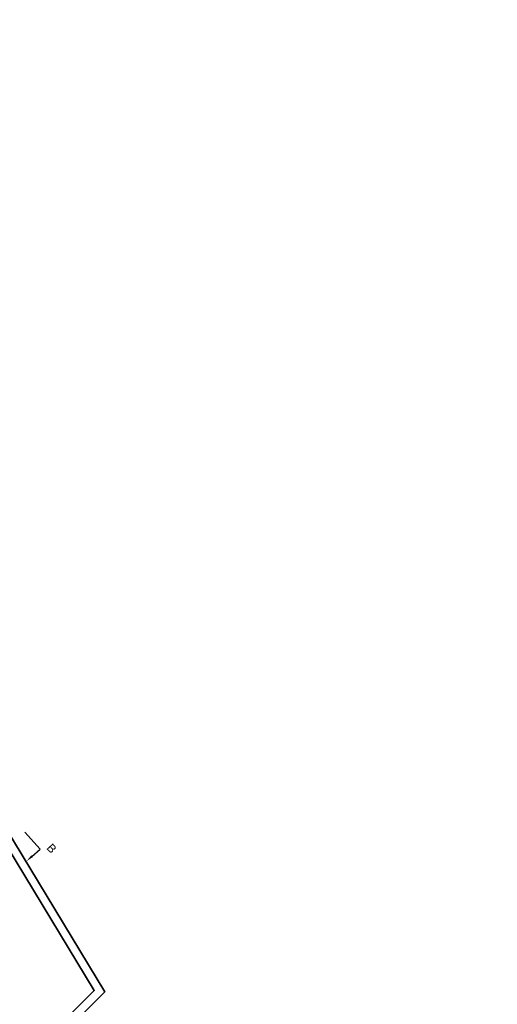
# Model space of a CAD drawing. Header units: millimetres. Extents: x -5775 to 72913, y -36825 to 83180.
# Tile 47 of 48: x 53282 to 59034, y 59467 to 71324. Entities that reach past the tile are written whole.
import ezdxf
from ezdxf.enums import TextEntityAlignment as Align

# ---------------------------------------------------------------- set-up
doc = ezdxf.new("R2010")
doc.units = ezdxf.units.MM
doc.header["$LTSCALE"] = 0.3
doc.layers.add('PI_TGTR_Trassen-100', color=6, linetype='Continuous', lineweight=35)
doc.layers.add('RLT 1', color=253, linetype='Continuous')
doc.styles.add('Arial', font='arial.ttf', dxfattribs={"width": 0.95, "height": 1.8})

# ---------------------------------------------------------------- blocks, each defined once
blk = doc.blocks.new('RLT1')
at = {"layer": 'RLT 1', "ltscale": 10}
blk.add_lwpolyline([(45208, -87870), (45305, -87782), (45121, -87578)], dxfattribs=at)
blk.add_solid([(45217, -87880), (45145, -87926), (45199, -87859)], dxfattribs=at)
at = {"layer": 'RLT 1', "style": 'Arial'}
blk.add_text('B', height=100, rotation=311.966, dxfattribs=at).set_placement((45377, -87773))
at = {"layer": 'RLT 1', "ltscale": 10, "style": 'Arial'}
blk.add_attdef('TYP', text='', height=40, rotation=311.966, dxfattribs=at).set_placement((42995, -86739), align=Align.MIDDLE_CENTER)

msp = doc.modelspace()

# ---------------------------------------------------------------- linework, layer by layer
at = {"layer": 'PI_TGTR_Trassen-100'}
msp.add_lwpolyline([(50113, 66546), (50113, 83080), (69767, 83080), (69767, 83180), (50013, 83180), (50013, 66518), (54180, 59634), (53459, 58913), (65643, 46736), (65714, 46807), (53601, 58913), (54306, 59618), (50113, 66546)], dxfattribs=at)

# ---------------------------------------------------------------- block references
at = {"layer": 'RLT 1'}
msp.add_blockref('RLT1', (8222, 149119, -91039), dxfattribs=at)

doc.saveas('drawing.dxf')
